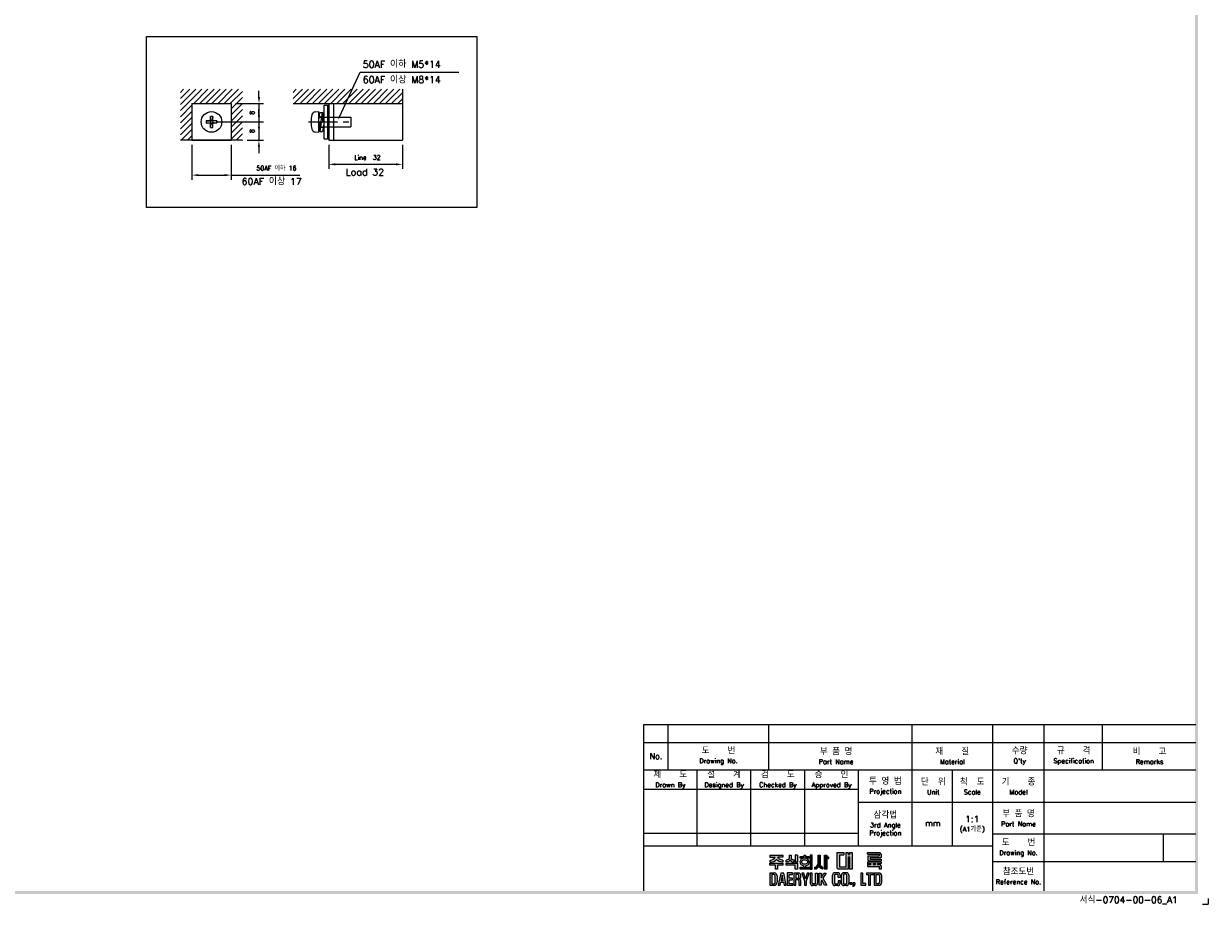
# Model space of a CAD drawing. Extents: x -26 to 1050, y -162 to 594.
# Tile 19 of 22: x 534 to 1050, y -162 to 222. Entities that reach past the tile are written whole.
import ezdxf
from ezdxf import colors
from ezdxf.entities.mleader import LeaderData, LeaderLine
from ezdxf.math import Vec2, Vec3

# ---------------------------------------------------------------- set-up
doc = ezdxf.new("R2010")
doc.units = 0
doc.header["$MEASUREMENT"] = 0
doc.linetypes.add('CENTER', pattern=[2, 1.25, -0.25, 0.25, -0.25])
doc.linetypes.add('HIDDEN', pattern=[0.375, 0.25, -0.125])
doc.layers.get('0').update_dxf_attribs({"linetype": 'CONTINUOUS'})
for name, color, linetype in [('bo', 7, 'CONTINUOUS'), ('cen', 1, 'CENTER'), ('di', 3, 'CONTINUOUS'), ('dimtaxt', 3, 'CONTINUOUS'), ('dwg', 7, 'CONTINUOUS'), ('HIDE', 2, 'HIDDEN')]:
    doc.layers.add(name, color=color, linetype=linetype)
doc.styles.add('KIM', font='ROMANS.shx', dxfattribs={"height": 5, "bigfont": 'GSG1.shx'})
doc.styles.get("Standard").update_dxf_attribs({"font": 'romans.shx', "height": 2, "bigfont": 'hgs.shx'})
doc.dimstyles.new('STANDARD$0', dxfattribs={"dimtxt": 5, "dimasz": 5, "dimexe": 1, "dimexo": 2, "dimgap": 2, "dimtad": 1, "dimdec": 4, "dimzin": 12, "dimdsep": 46, "dimtxsty": 'KIM', "dimcen": -1, "dimdle": 0.1, "dimadec": 0, "dimazin": 0, "dimtfac": 1, "dimtdec": 4, "dimtmove": 0, "dimatfit": 3, "dimfxl": 0, "dimtolj": 1, "dimtzin": 0, "dimarcsym": 0})

# ---------------------------------------------------------------- blocks, each defined once
blk = doc.blocks.new('도면서식 A1')
at = {"layer": 'di', "insert": (780.92, -2.61), "char_height": 2.2, "width": 38.8706, "attachment_point": 4}
blk.add_mtext('서식-0704-00-06_A1', dxfattribs=at)
blk = doc.blocks.new('대륙')
at = {"layer": 'dimtaxt'}
h = blk.add_hatch(color=256, dxfattribs=at)
edge = h.paths.add_edge_path()
edge.add_line((51.99, 12.18), (47.65, 12.18))
edge.add_line((47.65, 12.18), (47.65, 11.59))
edge.add_line((47.65, 11.59), (49.36, 11.59))
edge.add_ellipse((47.48, 11.55), major_axis=(1.89, 0.39), ratio=0.576936, start_angle=268.0794, end_angle=342.4305, ccw=False)
edge.add_line((47.64, 10.44), (47.64, 9.87))
edge.add_ellipse((47.59, 11.36), major_axis=(2.46, 0), ratio=0.608939, start_angle=-88.7913, end_angle=-24.3158)
edge.add_ellipse((52.06, 11.36), major_axis=(-2.46, 0), ratio=0.608939, start_angle=384.3158, end_angle=448.3061)
edge.add_line((51.99, 9.87), (51.99, 10.51))
edge.add_ellipse((52.11, 11.62), major_axis=(-1.91, 0.31), ratio=0.577613, start_angle=17.5125, end_angle=91.8636, ccw=False)
edge.add_line((50.24, 11.59), (51.99, 11.59))
edge.add_line((51.99, 11.59), (51.99, 12.18))
h.paths.add_polyline_path([(52, 9.48), (47.64, 9.48), (47.64, 8.87), (49.46, 8.87), (49.46, 7.49), (50.19, 7.49), (50.19, 8.88), (52, 8.88)])
edge = h.paths.add_edge_path()
edge.add_arc((55.25, 11.18), 0.45, 180, 220.7047, ccw=False)
edge.add_line((54.8, 11.18), (54.8, 12.18))
edge.add_line((54.8, 12.18), (54.06, 12.18))
edge.add_line((54.06, 12.18), (54.06, 11.18))
edge.add_arc((53.61, 11.18), 0.45, 319.2953, 360, ccw=False)
edge.add_spline(control_points=[(53.95, 10.89), (53.94, 10.88), (53.93, 10.87), (53.83, 10.76), (53.7, 10.68), (53.03, 10.51)], knot_values=[3.761053, 3.761053, 3.761053, 3.761053, 3.807132, 3.807132, 4.298097, 4.298097, 4.298097, 4.298097], degree=3, periodic=0)
edge.add_line((53.03, 10.51), (53.03, 9.85))
edge.add_spline(control_points=[(53.03, 9.85), (53.05, 9.85), (53.06, 9.85), (53.74, 9.96), (53.94, 10.08), (54.15, 10.22), (54.2, 10.3), (54.43, 10.6)], knot_values=[3.495949, 3.495949, 3.495949, 3.495949, 3.524444, 3.524444, 4.06832, 4.06832, 4.379503, 4.379503, 4.379503, 4.379503], degree=3, periodic=0)
edge.add_spline(control_points=[(54.43, 10.6), (54.65, 10.3), (54.71, 10.22), (54.92, 10.08), (55.12, 9.96), (55.75, 9.88), (55.78, 9.87), (55.8, 9.86)], knot_values=[3.495949, 3.495949, 3.495949, 3.495949, 3.807132, 3.807132, 4.351008, 4.351008, 4.402945, 4.402945, 4.402945, 4.402945], degree=3, periodic=0)
edge.add_line((55.8, 9.86), (55.8, 10.59))
edge.add_spline(control_points=[(55.8, 10.59), (55.78, 10.59), (55.76, 10.6), (55.19, 10.66), (55.03, 10.75), (54.92, 10.87), (54.91, 10.88), (54.91, 10.89)], knot_values=[3.761053, 3.761053, 3.761053, 3.761053, 3.81299, 3.81299, 4.356866, 4.356866, 4.402945, 4.402945, 4.402945, 4.402945], degree=3, periodic=0)
h.paths.add_polyline_path([(56.82, 9.48), (53.03, 9.48), (53.03, 8.87), (56.1, 8.87), (56.1, 7.49), (56.82, 7.49)])
h.paths.add_polyline_path([(56.82, 12.19), (56.1, 12.19), (56.1, 9.87), (56.82, 9.87)])
h.paths.add_polyline_path([(60.76, 11.76), (59.58, 11.76), (59.58, 12.19), (59.05, 12.19), (59.05, 11.76), (57.74, 11.76), (57.74, 11.21), (60.76, 11.21)])
edge = h.paths.add_edge_path()
edge.add_ellipse((59.26, 9.92), major_axis=(-1.56, 0), ratio=0.830145, start_angle=101.7462, end_angle=265.4383)
edge.add_line((59.38, 11.21), (59.13, 11.21))
edge.add_ellipse((59.26, 9.92), major_axis=(1.56, 0), ratio=0.830145, start_angle=94.5617, end_angle=259.6787)
edge.add_line((58.98, 8.65), (58.98, 8.2))
edge.add_line((58.98, 8.2), (59.58, 8.2))
edge.add_line((59.58, 8.2), (59.58, 8.65))
edge = h.paths.add_edge_path(flags=16)
edge.add_spline(control_points=[(60.26, 9.92), (60.26, 10.03), (60.22, 10.15), (60.06, 10.37), (59.93, 10.48), (59.59, 10.63), (59.39, 10.66), (58.99, 10.64), (58.8, 10.59), (58.5, 10.41), (58.39, 10.3), (58.27, 10.07), (58.25, 9.96), (58.28, 9.73), (58.34, 9.62), (58.54, 9.4), (58.69, 9.3), (59.06, 9.19), (59.26, 9.17), (59.65, 9.23), (59.83, 9.31), (60.09, 9.5), (60.18, 9.62), (60.25, 9.8), (60.26, 9.86), (60.26, 9.92)], knot_values=[0, 0, 0, 0, 0.543876, 0.543876, 1.087752, 1.087752, 1.631628, 1.631628, 2.175504, 2.175504, 2.71938, 2.71938, 3.263256, 3.263256, 3.807132, 3.807132, 4.351008, 4.351008, 4.894884, 4.894884, 5.43876, 5.43876, 5.982636, 5.982636, 6.283185, 6.283185, 6.283185, 6.283185], degree=3, periodic=0)
for points in [[(61.83, 12.19), (61.11, 12.19), (61.11, 8.2), (57.74, 8.2), (57.74, 7.47), (61.11, 7.47), (61.83, 7.47)], [(70.89, 12.38), (72.38, 12.38), (72.38, 13.12), (70.01, 13.12), (70.01, 8), (70.53, 7.49), (73.84, 7.49), (73.84, 11.66), (74.29, 11.66), (74.29, 7.49), (75.14, 7.49), (75.14, 13.12), (74.29, 13.12), (74.29, 12.42), (73.84, 12.42), (73.84, 13.12), (73.01, 13.12), (73.01, 8.23), (70.89, 8.23)]]:
    blk.add_hatch(color=256, dxfattribs=at).paths.add_polyline_path(points)
h = blk.add_hatch(color=256, dxfattribs=at)
edge = h.paths.add_edge_path()
edge.add_line((64.41, 12.18), (63.7, 12.18))
edge.add_line((63.7, 12.18), (63.7, 9.23))
edge.add_ellipse((62.86, 9.12), major_axis=(0.66, 0.841), ratio=0.672815, start_angle=218.7862, end_angle=304.0863, ccw=False)
edge.add_line((62.7, 8.19), (62.7, 7.51))
edge.add_ellipse((63.11, 8.54), major_axis=(0.964, 0.919), ratio=0.540942, start_angle=220.7961, end_angle=301.7505)
edge.add_ellipse((64.93, 8.53), major_axis=(-0.866, 0.919), ratio=0.569913, start_angle=58.7442, end_angle=145.288)
edge.add_line((65.35, 7.49), (65.35, 8.17))
edge.add_ellipse((65.18, 9.26), major_axis=(-0.67, 1.07), ratio=0.576723, start_angle=74.3826, end_angle=142.9847, ccw=False)
edge.add_line((64.41, 9.18), (64.41, 12.18))
h.paths.add_polyline_path([(66.65, 10.99), (67.26, 10.99), (67.26, 11.63), (66.64, 11.63), (66.64, 12.18), (65.92, 12.18), (65.92, 7.49), (66.65, 7.49)])
h = blk.add_hatch(color=256, dxfattribs=at)
h.paths.add_polyline_path([(84.17, 12.56), (84.17, 11.99), (80.38, 11.99), (80.38, 10.74), (80.81, 10.32), (84.92, 10.32), (84.92, 10.92), (81.19, 10.92), (81.19, 11.44), (84.92, 11.44), (84.92, 12.6), (84.39, 13.12), (80.36, 13.12), (80.36, 12.56)])
h.paths.add_polyline_path([(83.7, 9.41), (84.92, 9.41), (84.92, 9.97), (80.36, 9.97), (80.36, 9.41), (81.48, 9.41), (81.48, 9.04), (80.35, 9.04), (80.35, 8.42), (84.18, 8.42), (84.18, 7.49), (84.92, 7.49), (84.92, 8.64), (84.52, 9.04), (83.7, 9.04)])
h.paths.add_polyline_path([(83, 9.41), (82.23, 9.41), (82.23, 9.04), (83, 9.04)], flags=17)
h = blk.add_hatch(color=256, dxfattribs=at)
h.paths.add_polyline_path([(47.58, 6.25), (47.58, 2.12), (49.06, 2.12, 0.414214), (50.06, 3.12), (50.06, 5.25, 0.414214), (49.06, 6.25)])
h.paths.add_polyline_path([(48.9, 5.73, -0.414214), (49.4, 5.23), (49.4, 3.16, -0.414214), (48.9, 2.66), (48.23, 2.66), (48.23, 5.73)], flags=16)
h.paths.add_polyline_path([(50.42, 2.11), (51.1, 2.11), (51.31, 3.17), (52.21, 3.17), (52.42, 2.11), (53.1, 2.11), (52.25, 6.23), (51.27, 6.23)])
h.paths.add_polyline_path([(51.77, 5.49), (52.09, 3.74), (51.43, 3.74)], flags=16)
h.paths.add_polyline_path([(53.4, 2.11), (55.25, 2.11), (55.25, 2.66), (54.07, 2.66), (54.07, 3.99), (55.15, 3.99), (55.15, 4.52), (54.06, 4.52), (54.06, 5.7), (55.21, 5.7), (55.21, 6.25), (53.4, 6.25)])
h.paths.add_polyline_path([(55.67, 2.12), (56.33, 2.12), (56.33, 4.05), (56.93, 4.05, -0.414214), (57.33, 3.65), (57.33, 2.12), (58.02, 2.12), (58.02, 3.65, 0.276846), (57.45, 4.24, 0.25864), (58.02, 4.77), (58.02, 5.43, 0.414214), (57.22, 6.23), (55.67, 6.23)])
h.paths.add_polyline_path([(56.33, 5.71), (57.04, 5.71, -0.414214), (57.34, 5.41), (57.34, 4.86, -0.414214), (57.04, 4.56), (56.33, 4.56)], flags=16)
h.paths.add_polyline_path([(59.2, 3.57), (59.2, 2.11), (59.85, 2.11), (59.85, 3.58), (60.8, 6.24), (60.13, 6.24), (59.53, 4.27), (58.97, 6.24), (58.28, 6.24)])
h.paths.add_polyline_path([(61.13, 2.78, 0.414214), (61.88, 2.03), (62.85, 2.03, 0.414214), (63.6, 2.78), (63.6, 6.24), (62.93, 6.24), (62.93, 2.84, -0.414214), (62.68, 2.59), (62.07, 2.59, -0.414214), (61.82, 2.84), (61.82, 6.24), (61.13, 6.24)])
h.paths.add_polyline_path([(64.11, 2.12), (64.77, 2.12), (64.77, 3.42), (64.98, 3.87), (65.9, 2.12), (66.68, 2.12), (65.38, 4.46), (66.48, 6.23), (65.69, 6.23), (64.76, 4.66), (64.76, 6.23), (64.11, 6.23)])
h.paths.add_polyline_path([(68.62, 2.84, 0.414214), (69.42, 2.04), (70.32, 2.04, 0.414214), (71.12, 2.84), (71.12, 3.62), (70.47, 3.62), (70.47, 2.85, -0.414214), (70.17, 2.55), (69.58, 2.55, -0.414214), (69.28, 2.85), (69.28, 5.49, -0.414214), (69.58, 5.79), (70.16, 5.79, -0.414214), (70.46, 5.49), (70.46, 4.76), (71.12, 4.76), (71.12, 5.52, 0.414214), (70.32, 6.32), (69.42, 6.32, 0.414214), (68.62, 5.52)])
h.paths.add_polyline_path([(71.57, 2.84, 0.414214), (72.37, 2.04), (73.25, 2.04, 0.414214), (74.05, 2.84), (74.05, 5.52, 0.414214), (73.25, 6.32), (72.37, 6.32, 0.414214), (71.57, 5.52)])
h.paths.add_polyline_path([(72.23, 5.5, -0.414214), (72.53, 5.8), (73.09, 5.8, -0.414214), (73.39, 5.5), (73.39, 2.85, -0.414214), (73.09, 2.55), (72.53, 2.55, -0.414214), (72.23, 2.85)], flags=16)
h.paths.add_polyline_path([(74.42, 2.34), (75.05, 2.34), (75.05, 2.98), (74.42, 2.98)])
h.paths.add_polyline_path([(75.76, 2.34, -0.316213), (75.39, 2.07), (75.39, 1.77, 0.409412), (76.08, 2.47), (76.08, 2.98), (75.39, 2.98), (75.39, 2.34)])
h.paths.add_polyline_path([(78.08, 2.12), (79.79, 2.12), (79.79, 2.67), (78.75, 2.67), (78.75, 6.24), (78.08, 6.24)])
h.paths.add_polyline_path([(80.68, 2.12), (81.35, 2.12), (81.35, 5.7), (82.27, 5.7), (82.27, 6.24), (79.92, 6.24), (79.92, 5.7), (80.68, 5.7)])
h.paths.add_polyline_path([(82.59, 2.13), (84.07, 2.13, 0.414214), (85.07, 3.13), (85.07, 5.24, 0.414214), (84.07, 6.24), (82.59, 6.24)])
h.paths.add_polyline_path([(83.24, 5.73), (83.9, 5.73, -0.414214), (84.4, 5.23), (84.4, 3.15, -0.414214), (83.9, 2.65), (83.24, 2.65)], flags=16)
for p, q in [((47.65, 12.18), (51.99, 12.18)), ((47.65, 12.18), (47.65, 11.59)), ((51.99, 12.18), (51.99, 11.59)), ((54.06, 12.18), (54.8, 12.18)), ((54.06, 12.18), (54.06, 11.18)), ((54.8, 12.18), (54.8, 11.18)), ((56.82, 12.19), (56.1, 12.19)), ((56.1, 12.19), (56.1, 9.87)), ((56.82, 12.19), (56.82, 9.87)), ((59.05, 11.76), (59.05, 12.19)), ((59.05, 12.19), (59.58, 12.19)), ((59.58, 12.19), (59.58, 11.76)), ((61.11, 12.19), (61.11, 8.2)), ((61.83, 12.19), (61.11, 12.19)), ((61.83, 7.47), (61.83, 12.19)), ((63.7, 12.18), (64.41, 12.18)), ((63.7, 12.18), (63.7, 9.23)), ((64.41, 12.18), (64.41, 9.18)), ((65.92, 7.49), (65.92, 12.18)), ((65.92, 12.18), (66.64, 12.18)), ((66.64, 12.18), (66.64, 11.63)), ((70.01, 13.12), (70.01, 8)), ((70.01, 13.12), (72.38, 13.12)), ((70.89, 12.38), (70.89, 8.23)), ((70.89, 12.38), (72.38, 12.38)), ((72.38, 13.12), (72.38, 12.38)), ((73.01, 13.12), (73.01, 8.23)), ((73.01, 13.12), (73.84, 13.12)), ((73.84, 13.12), (73.84, 12.42)), ((73.84, 12.42), (74.29, 12.42)), ((74.29, 13.12), (75.14, 13.12)), ((74.29, 13.12), (74.29, 12.42)), ((75.14, 13.12), (75.14, 7.49)), ((80.36, 13.12), (84.39, 13.12)), ((80.36, 12.56), (80.36, 13.12)), ((80.36, 12.56), (84.17, 12.56)), ((80.38, 11.99), (84.17, 11.99)), ((80.38, 11.99), (80.38, 10.74)), ((84.17, 12.56), (84.17, 11.99)), ((84.92, 12.6), (84.39, 13.12)), ((84.92, 12.6), (84.92, 11.44)), ((47.64, 10.44), (47.64, 9.87)), ((47.64, 9.48), (52, 9.48)), ((47.64, 8.87), (47.64, 9.48)), ((49.46, 8.87), (47.64, 8.87)), ((47.65, 11.59), (49.36, 11.59)), ((49.46, 7.49), (49.46, 8.87)), ((50.19, 8.88), (50.19, 7.49)), ((52, 8.88), (50.19, 8.88)), ((51.99, 11.59), (50.24, 11.59)), ((51.99, 10.51), (51.99, 9.87)), ((52, 9.48), (52, 8.88)), ((53.03, 9.85), (53.03, 10.51)), ((53.03, 9.48), (56.82, 9.48)), ((53.03, 8.87), (53.03, 9.48)), ((56.1, 8.87), (53.03, 8.87)), ((55.8, 9.86), (55.8, 10.59)), ((56.82, 9.87), (56.1, 9.87)), ((56.1, 7.49), (56.1, 8.87)), ((56.82, 9.48), (56.82, 7.49)), ((57.74, 11.76), (59.05, 11.76)), ((57.74, 11.21), (57.74, 11.76)), ((60.76, 11.21), (57.74, 11.21)), ((57.74, 8.2), (61.11, 8.2)), ((57.74, 7.47), (57.74, 8.2)), ((58.98, 8.2), (58.98, 8.65)), ((59.58, 11.76), (60.76, 11.76)), ((59.58, 8.65), (59.58, 8.2)), ((60.76, 11.76), (60.76, 11.21)), ((62.7, 7.51), (62.7, 8.19)), ((65.35, 7.49), (65.35, 8.17)), ((66.64, 11.63), (67.26, 11.63)), ((66.65, 10.99), (66.65, 7.49)), ((67.26, 10.99), (66.65, 10.99)), ((67.26, 11.63), (67.26, 10.99)), ((70.53, 7.49), (70.01, 8)), ((73.01, 8.23), (70.89, 8.23)), ((73.84, 11.66), (73.84, 7.49)), ((73.84, 11.66), (74.29, 11.66)), ((74.29, 11.66), (74.29, 7.49)), ((80.35, 9.04), (81.48, 9.04)), ((80.35, 9.04), (80.35, 8.42)), ((80.35, 8.42), (84.18, 8.42)), ((80.36, 9.97), (84.92, 9.97)), ((80.36, 9.97), (80.36, 9.41)), ((80.36, 9.41), (81.48, 9.41)), ((80.81, 10.32), (80.38, 10.74)), ((80.81, 10.32), (84.92, 10.32)), ((81.19, 11.44), (84.92, 11.44)), ((81.19, 11.44), (81.19, 10.92)), ((81.19, 10.92), (84.92, 10.92)), ((81.48, 9.41), (81.48, 9.04)), ((82.23, 9.41), (83, 9.41)), ((82.23, 9.41), (82.23, 9.04)), ((82.23, 9.04), (83, 9.04)), ((83, 9.41), (83, 9.04)), ((83.7, 9.41), (84.92, 9.41)), ((83.7, 9.41), (83.7, 9.04)), ((83.7, 9.04), (84.52, 9.04)), ((84.18, 8.42), (84.18, 7.49)), ((84.92, 8.64), (84.52, 9.04)), ((84.92, 10.92), (84.92, 10.32)), ((84.92, 9.97), (84.92, 9.41)), ((84.92, 8.64), (84.92, 7.49)), ((47.58, 6.25), (47.58, 2.12)), ((47.58, 6.25), (49.06, 6.25)), ((48.23, 5.73), (48.23, 2.66)), ((48.9, 5.73), (48.23, 5.73)), ((49.4, 3.16), (49.4, 5.23)), ((50.19, 7.49), (49.46, 7.49)), ((50.06, 5.25), (50.06, 3.12)), ((51.27, 6.23), (50.42, 2.11)), ((52.25, 6.23), (51.27, 6.23)), ((51.77, 5.49), (51.43, 3.74)), ((52.09, 3.74), (51.77, 5.49)), ((53.1, 2.11), (52.25, 6.23)), ((55.21, 6.25), (53.4, 6.25)), ((53.4, 6.25), (53.4, 2.11)), ((54.06, 5.7), (55.21, 5.7)), ((54.06, 4.52), (54.06, 5.7)), ((55.15, 4.52), (54.06, 4.52)), ((54.07, 3.99), (55.15, 3.99)), ((54.07, 2.66), (54.07, 3.99)), ((55.15, 3.99), (55.15, 4.52)), ((55.21, 5.7), (55.21, 6.25)), ((55.67, 6.23), (55.67, 2.12)), ((57.22, 6.23), (55.67, 6.23)), ((56.82, 7.49), (56.1, 7.49)), ((56.33, 5.71), (56.33, 4.56)), ((57.04, 5.71), (56.33, 5.71)), ((56.33, 4.56), (57.04, 4.56)), ((56.33, 2.12), (56.33, 4.05)), ((56.33, 4.05), (56.93, 4.05)), ((57.34, 4.86), (57.34, 5.41)), ((61.11, 7.47), (57.74, 7.47)), ((58.02, 4.77), (58.02, 5.43)), ((58.97, 6.24), (58.28, 6.24)), ((58.28, 6.24), (59.2, 3.57)), ((59.53, 4.27), (58.97, 6.24)), ((60.13, 6.24), (59.53, 4.27)), ((59.85, 3.58), (60.8, 6.24)), ((60.8, 6.24), (60.13, 6.24)), ((61.11, 7.47), (61.83, 7.47)), ((61.13, 6.24), (61.13, 2.78)), ((61.82, 6.24), (61.13, 6.24)), ((61.82, 2.84), (61.82, 6.24)), ((62.93, 2.84), (62.93, 6.24)), ((62.93, 6.24), (63.6, 6.24)), ((63.6, 6.24), (63.6, 2.78)), ((64.11, 2.12), (64.11, 6.23)), ((64.11, 6.23), (64.76, 6.23)), ((64.76, 4.66), (65.69, 6.23)), ((64.76, 6.23), (64.76, 4.66)), ((66.48, 6.23), (65.38, 4.46)), ((65.38, 4.46), (66.68, 2.12)), ((65.69, 6.23), (66.48, 6.23)), ((66.65, 7.49), (65.92, 7.49)), ((68.62, 2.84), (68.62, 5.52)), ((69.28, 5.49), (69.28, 2.85)), ((70.32, 6.32), (69.42, 6.32)), ((70.16, 5.79), (69.58, 5.79)), ((70.46, 4.76), (70.46, 5.49)), ((71.12, 4.76), (70.46, 4.76)), ((73.84, 7.49), (70.53, 7.49)), ((71.12, 5.52), (71.12, 4.76)), ((71.57, 2.84), (71.57, 5.52)), ((72.23, 5.5), (72.23, 2.85)), ((73.25, 6.32), (72.37, 6.32)), ((73.09, 5.8), (72.53, 5.8)), ((73.39, 2.85), (73.39, 5.5)), ((74.05, 5.52), (74.05, 2.84)), ((75.14, 7.49), (74.29, 7.49)), ((78.08, 6.24), (78.08, 2.12)), ((78.75, 6.24), (78.08, 6.24)), ((78.75, 2.67), (78.75, 6.24)), ((82.27, 6.24), (79.92, 6.24)), ((79.92, 6.24), (79.92, 5.7)), ((79.92, 5.7), (80.68, 5.7)), ((80.68, 5.7), (80.68, 2.12)), ((81.35, 2.12), (81.35, 5.7)), ((81.35, 5.7), (82.27, 5.7)), ((82.27, 5.7), (82.27, 6.24)), ((82.59, 6.24), (82.59, 2.13)), ((84.07, 6.24), (82.59, 6.24)), ((83.24, 2.65), (83.24, 5.73)), ((83.24, 5.73), (83.9, 5.73)), ((84.92, 7.49), (84.18, 7.49)), ((84.4, 3.15), (84.4, 5.23)), ((85.07, 3.13), (85.07, 5.24)), ((47.58, 2.12), (49.06, 2.12)), ((48.23, 2.66), (48.9, 2.66)), ((50.42, 2.11), (51.1, 2.11)), ((51.1, 2.11), (51.31, 3.17)), ((51.31, 3.17), (52.21, 3.17)), ((51.43, 3.74), (52.09, 3.74)), ((52.21, 3.17), (52.42, 2.11)), ((52.42, 2.11), (53.1, 2.11)), ((53.4, 2.11), (55.25, 2.11)), ((55.25, 2.66), (54.07, 2.66)), ((55.25, 2.11), (55.25, 2.66)), ((55.67, 2.12), (56.33, 2.12)), ((57.33, 3.65), (57.33, 2.12)), ((57.33, 2.12), (58.02, 2.12)), ((58.02, 2.12), (58.02, 3.65)), ((59.2, 3.57), (59.2, 2.11)), ((59.2, 2.11), (59.85, 2.11)), ((59.85, 2.11), (59.85, 3.58)), ((62.85, 2.03), (61.88, 2.03)), ((62.68, 2.59), (62.07, 2.59)), ((64.77, 2.12), (64.11, 2.12)), ((64.98, 3.87), (64.77, 3.42)), ((64.77, 3.42), (64.77, 2.12)), ((65.9, 2.12), (64.98, 3.87)), ((66.68, 2.12), (65.9, 2.12)), ((70.32, 2.04), (69.42, 2.04)), ((70.17, 2.55), (69.58, 2.55)), ((70.47, 3.62), (70.47, 2.85)), ((71.12, 3.62), (70.47, 3.62)), ((71.12, 2.84), (71.12, 3.62)), ((73.25, 2.04), (72.37, 2.04)), ((73.09, 2.55), (72.53, 2.55)), ((74.42, 2.98), (74.42, 2.34)), ((75.05, 2.98), (74.42, 2.98)), ((75.05, 2.34), (74.42, 2.34)), ((75.05, 2.98), (75.05, 2.34)), ((75.39, 2.98), (75.39, 2.34)), ((76.08, 2.98), (75.39, 2.98)), ((75.76, 2.34), (75.39, 2.34)), ((75.39, 2.07), (75.39, 1.77)), ((76.08, 2.98), (76.08, 2.47)), ((78.08, 2.12), (79.79, 2.12)), ((79.79, 2.67), (78.75, 2.67)), ((79.79, 2.12), (79.79, 2.67)), ((80.68, 2.12), (81.35, 2.12)), ((82.59, 2.13), (84.07, 2.13)), ((83.9, 2.65), (83.24, 2.65))]:
    blk.add_line(p, q, dxfattribs=at)
for centre, radius, start, end in [((53.61, 11.18), 0.45, 319.2953, 360), ((55.25, 11.18), 0.45, 180, 220.7047), ((48.9, 5.23), 0.5, 0, 90), ((49.06, 5.25), 1, 0, 90), ((57.22, 4.85), 0.8, 270, 270), ((56.93, 3.65), 0.4, 0, 90), ((57.04, 5.41), 0.3, 0, 90), ((57.04, 4.86), 0.3, 270, 0), ((57.22, 5.43), 0.8, 0, 90), ((57.26, 5.02), 0.8, 283.6828, 341.6876), ((57.24, 3.47), 0.8, 12.921, 74.819), ((69.42, 5.52), 0.8, 90, 180), ((69.58, 5.49), 0.3, 90, 180), ((70.16, 5.49), 0.3, 0, 90), ((70.32, 5.52), 0.8, 0, 90), ((72.37, 5.52), 0.8, 90, 180), ((72.53, 5.5), 0.3, 90, 180), ((73.09, 5.5), 0.3, 0, 90), ((73.25, 5.52), 0.8, 0, 90), ((83.9, 5.23), 0.5, 0, 90), ((84.07, 5.24), 1, 0, 90), ((48.9, 3.16), 0.5, 270, 0), ((49.06, 3.12), 1, 270, 0), ((61.88, 2.78), 0.75, 180, 270), ((62.07, 2.84), 0.25, 180, 270), ((62.68, 2.84), 0.25, 270, 0), ((62.85, 2.78), 0.75, 270, 0), ((69.42, 2.84), 0.8, 180, 270), ((69.58, 2.85), 0.3, 180, 270), ((70.17, 2.85), 0.3, 270, 0), ((70.32, 2.84), 0.8, 270, 0), ((72.37, 2.84), 0.8, 180, 270), ((72.53, 2.85), 0.3, 180, 270), ((73.09, 2.85), 0.3, 270, 0), ((73.25, 2.84), 0.8, 270, 0), ((75.38, 2.47), 0.7, 270.9408, 0), ((75.38, 2.47), 0.4, 271.6466, 341.8371), ((83.9, 3.15), 0.5, 270, 0), ((84.07, 3.13), 1, 270, 0)]:
    blk.add_arc(centre, radius, start, end, dxfattribs=at)
for centre, major_axis, ratio, start_param, end_param in [((47.48, 11.55), (1.89, 0.39), 0.576936, 4.678869, 5.97654), ((47.59, 11.36), (-2.46, 0), 0.608939, 1.591893, 2.717202), ((59.26, 9.92), (1.56, 0), 0.830145, 1.650413, 4.532248), ((59.26, 9.92), (-1.56, 0), 0.830145, 1.775806, 4.632772), ((62.86, 9.12), (0.66, 0.841), 0.672815, 3.81854, 5.307307), ((63.11, 8.54), (0.964, 0.919), 0.540942, 3.853619, 5.26654)]:
    blk.add_ellipse(centre, major_axis=major_axis, ratio=ratio, start_param=start_param, end_param=end_param, dxfattribs=at)
at = {"layer": 'dimtaxt', "extrusion": (0, 0, -1)}
for centre, major_axis, ratio, start_param, end_param in [((52.06, 11.36), (-2.46, 0), 0.608939, -1.541231, -0.42439), ((52.11, 11.62), (-1.91, 0.31), 0.577613, 4.679864, 5.977535), ((64.93, 8.53), (-0.866, 0.919), 0.569913, 3.747431, 5.257905), ((65.18, 9.26), (-0.67, 1.07), 0.576723, 3.787632, 4.984965)]:
    blk.add_ellipse(centre, major_axis=major_axis, ratio=ratio, start_param=start_param, end_param=end_param, dxfattribs=at)
at = {"layer": 'dimtaxt'}
for points, knots in [([(53.95, 10.89), (53.94, 10.88), (53.93, 10.87), (53.83, 10.76), (53.7, 10.68), (53.03, 10.51)], [3.7610527, 3.7610527, 3.7610527, 3.7610527, 3.8071317, 3.8071317, 4.2980967, 4.2980967, 4.2980967, 4.2980967]), ([(54.43, 10.6), (54.2, 10.3), (54.15, 10.22), (53.94, 10.08), (53.74, 9.96), (53.06, 9.85), (53.05, 9.85), (53.03, 9.85)], [3.4959493, 3.4959493, 3.4959493, 3.4959493, 3.8071317, 3.8071317, 4.3510077, 4.3510077, 4.3795026, 4.3795026, 4.3795026, 4.3795026]), ([(54.43, 10.6), (54.65, 10.3), (54.71, 10.22), (54.92, 10.08), (55.12, 9.96), (55.75, 9.88), (55.78, 9.87), (55.8, 9.86)], [3.4959493, 3.4959493, 3.4959493, 3.4959493, 3.8071317, 3.8071317, 4.3510077, 4.3510077, 4.4029453, 4.4029453, 4.4029453, 4.4029453]), ([(54.91, 10.89), (54.91, 10.88), (54.92, 10.87), (55.03, 10.75), (55.19, 10.66), (55.76, 10.6), (55.78, 10.59), (55.8, 10.59)], [3.7610527, 3.7610527, 3.7610527, 3.7610527, 3.8071317, 3.8071317, 4.3510077, 4.3510077, 4.4029453, 4.4029453, 4.4029453, 4.4029453]), ([(60.26, 9.92), (60.26, 10.03), (60.22, 10.15), (60.06, 10.37), (59.93, 10.48), (59.59, 10.63), (59.39, 10.66), (58.99, 10.64), (58.8, 10.59), (58.5, 10.41), (58.39, 10.3), (58.27, 10.07), (58.25, 9.96), (58.28, 9.73), (58.34, 9.62), (58.54, 9.4), (58.69, 9.3), (59.06, 9.19), (59.26, 9.17), (59.65, 9.23), (59.83, 9.31), (60.09, 9.5), (60.18, 9.62), (60.25, 9.8), (60.26, 9.86), (60.26, 9.92)], [0, 0, 0, 0, 0.543876, 0.543876, 1.087752, 1.087752, 1.631628, 1.631628, 2.175504, 2.175504, 2.71938, 2.71938, 3.263256, 3.263256, 3.807132, 3.807132, 4.351008, 4.351008, 4.894884, 4.894884, 5.43876, 5.43876, 5.982636, 5.982636, 6.283185, 6.283185, 6.283185, 6.283185])]:
    blk.add_open_spline(points, degree=3, knots=knots, dxfattribs=at)
blk = doc.blocks.new('*D64')
at = {"layer": 'di'}
for p, q in [((607.45, 169.01), (607.45, 153.85)), ((624.45, 169.01), (624.45, 153.85)), ((610.25, 155.85), (621.65, 155.85)), ((624.45, 155.85), (654.45, 155.85))]:
    blk.add_line(p, q, dxfattribs=at)
for points in [[(610.25, 156.32), (610.25, 155.38), (607.45, 155.85)], [(621.65, 156.32), (621.65, 155.38), (624.45, 155.85)]]:
    blk.add_solid(points, dxfattribs=at)
at = {"layer": 'di', "insert": (644.21, 158.85), "char_height": 2, "attachment_point": 5}
blk.add_mtext('\\A1;50AF 이하 16', dxfattribs=at)
blk = doc.blocks.new('*D65')
at = {"layer": 'di'}
for p, q in [((636.61, 181.81), (636.61, 184.61)), ((617.95, 179.01), (638.61, 179.01)), ((636.61, 179.01), (636.61, 171.01)), ((631.43, 171.01), (638.61, 171.01)), ((636.61, 168.21), (636.61, 165.41))]:
    blk.add_line(p, q, dxfattribs=at)
for points in [[(636.14, 181.81), (637.07, 181.81), (636.61, 179.01)], [(636.14, 168.21), (637.07, 168.21), (636.61, 171.01)]]:
    blk.add_solid(points, dxfattribs=at)
at = {"layer": 'di', "insert": (633.61, 175.01), "char_height": 2, "attachment_point": 5, "rotation": 90}
blk.add_mtext('\\A1;8', dxfattribs=at)
blk = doc.blocks.new('*D66')
at = {"layer": 'di'}
for p, q in [((636.61, 189.81), (636.61, 192.61)), ((626.45, 187.01), (638.61, 187.01)), ((636.61, 187.01), (636.61, 179.01)), ((626.45, 179.01), (638.61, 179.01)), ((636.61, 176.21), (636.61, 173.41))]:
    blk.add_line(p, q, dxfattribs=at)
for points in [[(636.14, 189.81), (637.07, 189.81), (636.61, 187.01)], [(636.14, 176.21), (637.07, 176.21), (636.61, 179.01)]]:
    blk.add_solid(points, dxfattribs=at)
at = {"layer": 'di', "insert": (633.61, 183.01), "char_height": 2, "attachment_point": 5, "rotation": 90}
blk.add_mtext('\\A1;8', dxfattribs=at)
blk = doc.blocks.new('bxx')
at = {"layer": 'bo', "linetype": 'Continuous'}
for p, q in [((681.6, -342.4), (682.8, -333.7)), ((682.8, -333.7), (685.2, -333.7)), ((684, -341.5), (685.2, -333.7)), ((684.7, -337.3), (685.2, -337.3)), ((685.2, -333.7), (685.2, -342.1)), ((681.6, -342.4), (684, -341.5)), ((682.8, -341.9), (682.8, -350.3)), ((684, -342.6), (682.8, -350.3)), ((682.8, -346.7), (683.4, -346.7)), ((682.8, -350.3), (685.2, -350.3)), ((684, -342.6), (686.4, -341.7)), ((686.4, -341.7), (685.2, -350.3))]:
    blk.add_line(p, q, dxfattribs=at)
at = {"layer": 'HIDE'}
for p, q in [((682.3, -337.3), (684.7, -337.3)), ((683.4, -346.7), (685.7, -346.7))]:
    blk.add_line(p, q, dxfattribs=at)
blk = doc.blocks.new('*D67')
at = {"layer": 'di'}
for p, q in [((667.04, 169.01), (667.04, 158.54)), ((699.04, 169.01), (699.04, 158.54)), ((696.24, 160.54), (669.84, 160.54))]:
    blk.add_line(p, q, dxfattribs=at)
for points in [[(669.84, 161), (669.84, 160.07), (667.04, 160.54)], [(696.24, 161), (696.24, 160.07), (699.04, 160.54)]]:
    blk.add_solid(points, dxfattribs=at)
at = {"layer": 'di', "insert": (683.84, 163.54), "char_height": 2, "attachment_point": 5}
blk.add_mtext('\\A1;Line  32', dxfattribs=at)

msp = doc.modelspace()

# ---------------------------------------------------------------- hatches: boundary and pattern name
h = msp.add_hatch()
h.set_pattern_fill('ANSI31', color=256, scale=15, style=0)
h.set_pattern_definition([(45, (1295.7401, -721.7318), (-1.3258252, 1.3258252), [])])
h.paths.add_polyline_path([(629.43, 193.225), (602.471, 193.225), (602.471, 171.006), (607.451, 171.006), (607.451, 187.006), (624.451, 187.006), (624.451, 171.006), (629.43, 171.006)])
h = msp.add_hatch()
h.set_pattern_fill('ANSI31', color=256, scale=15, style=0)
h.set_pattern_definition([(45, (1299.7128, -721.7318), (-1.3258252, 1.3258252), [])])
h.paths.add_polyline_path([(651.495, 193.225), (651.495, 187.006), (699.037, 187.006), (699.037, 193.225)])

# ---------------------------------------------------------------- linework, layer by layer
for p, q in [((699.037, 193.225), (699.037, 171.006)), ((607.451, 187.006), (607.451, 171.006)), ((607.451, 187.006), (624.451, 187.006)), ((624.451, 187.006), (624.451, 171.006)), ((651.495, 187.006), (699.037, 187.006)), ((664.989, 171.656), (664.989, 186.356)), ((664.989, 186.356), (666.589, 186.356)), ((666.589, 171.656), (666.589, 186.356)), ((666.589, 186.356), (666.889, 186.356)), ((666.889, 186.356), (666.889, 182.656)), ((667.037, 187.006), (667.037, 171.006)), ((669.037, 187.006), (669.037, 171.006)), ((615.451, 181.353), (615.661, 179.488)), ((615.451, 179.839), (615.451, 181.353)), ((616.451, 181.353), (616.24, 179.488)), ((616.451, 179.839), (616.451, 181.353)), ((616.451, 179.839), (616.451, 180.683)), ((661.096, 183.378), (662.557, 183.506)), ((662.557, 183.506), (662.557, 174.506)), ((662.857, 181.106), (676.557, 181.106)), ((676.557, 181.106), (676.557, 176.906)), ((615.117, 179.506), (613.603, 179.506)), ((613.603, 178.506), (615.468, 178.717)), ((615.117, 178.506), (613.603, 178.506)), ((615.117, 178.506), (613.603, 178.506)), ((613.614, 179.506), (615.468, 179.295)), ((615.451, 176.659), (615.661, 178.524)), ((615.451, 176.659), (615.451, 178.173)), ((616.451, 176.659), (616.24, 178.524)), ((617.939, 179.506), (616.433, 179.295)), ((617.939, 178.506), (616.433, 178.717)), ((616.451, 176.659), (616.451, 178.173)), ((618.298, 179.506), (616.784, 179.506)), ((618.298, 179.506), (616.784, 179.506)), ((618.298, 178.506), (616.784, 178.506)), ((662.857, 176.906), (676.557, 176.906)), ((666.589, 175.656), (666.589, 175.656)), ((629.43, 171.006), (602.471, 171.006)), ((607.451, 171.006), (624.451, 171.006)), ((661.096, 174.634), (662.557, 174.506)), ((664.989, 171.656), (666.589, 171.656)), ((666.589, 171.656), (666.889, 171.656)), ((666.889, 171.656), (666.889, 175.356)), ((667.037, 171.006), (699.037, 171.006))]:
    msp.add_line(p, q)
msp.add_circle((615.951, 179.006), 4.5)
for centre, radius, start, end in [((615.951, 179.006), 2.4, 77.9753, 102.0247), ((671.257, 179.006), 12, 164.50603, 195.49397), ((661.235, 181.784), 1.6, 95, 164.50603), ((662.857, 181.406), 0.3, 180, 270), ((666.589, 182.656), 0.3, 270, 0), ((615.951, 179.006), 2.4, 167.9753, 192.0247), ((615.117, 179.839), 0.333, 270, 0), ((615.117, 178.173), 0.333, 0, 90), ((615.951, 179.006), 0.5, 143.94661, 216.05339), ((615.951, 179.006), 2.4, 257.9753, 282.0247), ((615.497, 179.459), 0.167, 260, 10), ((615.497, 178.553), 0.167, 350, 100), ((615.951, 179.006), 0.5, 53.94661, 126.05339), ((615.951, 179.006), 0.5, 233.94661, 306.05339), ((616.404, 179.459), 0.167, 170, 280), ((616.404, 178.553), 0.167, 80, 190), ((615.951, 179.006), 0.5, 323.94661, 36.05339), ((616.784, 179.839), 0.333, 180, 270), ((616.784, 178.173), 0.333, 90, 180), ((615.951, 179.006), 2.4, 347.9753, 12.0247), ((661.235, 176.228), 1.6, 195.49397, 265), ((662.857, 176.606), 0.3, 90, 180), ((666.589, 175.356), 0.3, 0, 90)]:
    msp.add_arc(centre, radius, start, end)
at = {"layer": 'cen', "ltscale": 10}
msp.add_line((658.244, 179.006), (677.754, 179.006), dxfattribs=at)
at = {"layer": 'di'}
for p in [(1049.933, -159.146), (1047.333, -161.746)]:
    msp.add_line(p, (1049.933, -161.746), dxfattribs=at)
msp.add_lwpolyline([(587.689, 216.176), (731.515, 216.176), (731.515, 141.783), (587.689, 141.783)], close=True, dxfattribs=at)
at = {"layer": 'dimtaxt'}
for p, q in [((1044.52, -83.611), (804.02, -83.611)), ((804.02, -83.611), (804.02, -155.896)), ((814.709, -103.137), (814.709, -83.637)), ((858.62, -103.111), (858.62, -83.611)), ((921.02, -103.111), (921.02, -83.611)), ((956.12, -103.111), (956.12, -83.611)), ((978.468, -103.111), (978.468, -83.611)), ((1003.871, -103.111), (1003.871, -83.611)), ((1044.52, -91.411), (804.02, -91.411)), ((827.42, -136.421), (827.42, -103.327)), ((850.82, -136.421), (850.82, -103.327)), ((874.22, -136.421), (874.22, -103.327)), ((897.62, -136.421), (897.62, -103.327)), ((921.02, -136.421), (921.02, -103.327)), ((938.57, -136.421), (938.57, -103.327)), ((956.12, -155.944), (956.12, -103.327)), ((978.468, -155.944), (978.468, -103.327)), ((897.62, -111.81), (804.073, -111.81)), ((1044.52, -117.449), (897.62, -117.449)), ((897.62, -130.928), (804.102, -130.928)), ((1044.52, -131.24), (956.12, -131.24)), ((1030.468, -143.25), (1030.468, -131.24)), ((956.12, -136.421), (804.02, -136.421)), ((1044.52, -143.25), (956.12, -143.25))]:
    msp.add_line(p, q, dxfattribs=at)
at = {"layer": 'dwg'}
msp.add_line((1044.52, -103.327), (804.02, -103.327), dxfattribs=at)
for points in [[(1045.383, 589.004), (1044.083, 587.704), (1045.383, -157.196), (1044.083, -155.896)], [(804.233, -103.132), (804.233, -103.522), (1044.195, -103.132), (1044.195, -103.522)], [(1045.383, -157.196), (1044.083, -155.896), (-15.417, -157.196), (-14.117, -155.896)]]:
    msp.add_trace(points, dxfattribs=at)

# ---------------------------------------------------------------- block references
at = {"xscale": 0.5, "yscale": 0.5, "zscale": 0.5}
msp.add_blockref('bxx', (321.742, 350.02), dxfattribs=at)
at = {"layer": 'di', "xscale": 1.3, "yscale": 1.3, "zscale": 1.3}
msp.add_blockref('대륙', (797.15, -156.22), dxfattribs=at)
at = {"layer": 'dwg', "xscale": 1.3, "yscale": 1.3, "zscale": 1.3}
msp.add_blockref('도면서식 A1', (-21.267, -156.546), dxfattribs=at)

# ---------------------------------------------------------------- texts
at = {"layer": 'di', "char_height": 3, "attachment_point": 1}
for s, insert in [('50AF 이하 M5*14', (681.818, 205.641)), ('60AF 이상 M8*14', (681.818, 198.884)), ('\\A1;60AF 이상 17', (629.051, 154.576)), ('\\A1;Load 32', (674.369, 158.644))]:
    msp.add_mtext(s, dxfattribs=dict(at, insert=insert))
at = {"layer": 'di', "attachment_point": 5}
for s, insert, char_height, width in [('No.', (809.471, -97.218), 2.6, 10.47554), ('{\\H1.1x;도    번\\P\\H0.72727x;Drawing No.}', (836.664, -97.218), 2.6, 43.9108), ('{\\H1.1x;부 품 명\\P\\H0.72727x;Part Name}', (887.87, -97.261), 2.6, 58.5), ('{\\H1.1x;재    질\\P\\H0.72727x;Material}', (938.467, -97.261), 2.6, 35.80329), ("{\\H1.1x;수량\\P\\H0.72727x;Q'ty}", (967.782, -97.261), 2.6, 12.29671), ('{\\H1.1x;규    격\\P\\H0.72727x;Specification}', (991.318, -97.261), 2.6, 35.1), ('{\\H1.1x;비    고\\P\\H0.72727x;Remarks}', (1024.339, -97.261), 2.6, 50.7), ('{\\H1.1x;제    도\\P\\H0.72727x;Drawn By}', (815.72, -107.666), 2.6, 23.4), ('{\\H1.1x;설    계}\\P{\\H0.8x;Designed By}', (839.12, -107.666), 2.6, 23.4), ('{\\H1.1x;검    도\\P\\H0.72727x;Checked By}', (862.52, -107.666), 2.6, 23.4), ('승    인\\P{\\H0.72727x;Approved By}', (885.92, -107.666), 2.86, 23.4), ('투 영 법\\P{\\H0.72727x;Projection}', (909.32, -110.486), 2.86, 23.4), ('{\\H1.1x;단  위}\\P{\\H0.8x;Unit}', (930.195, -110.486), 2.6, 20.8), ('{\\H1.1x;척  도\\P\\H0.72727x;Scale}', (947.148, -110.486), 2.6, 20.8), ('기    종\\P{\\H0.72727x;Model}', (967.294, -110.486), 2.86, 22.34861), ('{\\H1.1x;삼각법\\H0.45455x;\\P\\H1.6x;3rd Angle\\PProjection}', (909.32, -126.935), 2.6, 23.4), ('부 품 명\\P{\\H0.72727x;Part Name}', (967.294, -124.344), 2.86, 22.34861), ('도    번\\P{\\H0.72727x;Drawing No.}', (967.294, -137.245), 2.86, 22.34861), ('참조도번\\P{\\H0.72727x;Reference No.}', (967.294, -149.573), 2.86, 22.34861)]:
    msp.add_mtext(s, dxfattribs=dict(at, insert=insert, char_height=char_height, width=width))
at = {"layer": 'dimtaxt'}
msp.add_text('mm', height=2.6, dxfattribs=at).set_placement((926.658, -127.767))
at = {"layer": 'dimtaxt', "insert": (947.148, -126.935), "char_height": 2.86, "width": 20.8, "attachment_point": 5}
msp.add_mtext('1:1\\P{\\H0.72727x;(A1기준)}', dxfattribs=at)

# ---------------------------------------------------------------- dimensions: what is measured, and where the dimension line sits
at = {"layer": 'di'}
for base, p1, p2, picture, middle in [((636.608, 179.006), (624.451, 187.006), (624.451, 179.006), '*D66', (636.608, 183.006)), ((636.608, 171.006), (615.951, 179.006), (629.43, 171.006), '*D65', (636.608, 175.006))]:
    dim = msp.add_linear_dim(base=base, p1=p1, p2=p2, angle=90, dimstyle='STANDARD$0', override={"dimtxt": 3, "dimasz": 2.8, "dimexe": 2, "dimdec": 2, "dimzin": 8, "dimtxsty": 'Standard', "dimcen": 0, "dimclrd": 256, "dimclre": 256, "dimclrt": 256, "dimadec": 2, "dimazin": 2, "dimtfac": 0.6, "dimtdec": 2, "dimtzin": 8, "dimlwd": 65535, "dimlwe": 65535, "dimarcsym": 1}, dxfattribs=at)
    dim.commit()
    dim.dimension.update_dxf_attribs({"geometry": picture, "text_midpoint": middle, "dimtype": 160})
for base, p1, p2, text, picture, middle in [((624.451, 155.848), (607.451, 171.006), (624.451, 171.006), '50AF 이하 16', '*D64', (644.208, 155.848)), ((667.037, 160.536), (699.037, 171.006), (667.037, 171.006), 'Line  32', '*D67', (683.839, 160.536))]:
    dim = msp.add_linear_dim(base=base, p1=p1, p2=p2, text=text, dimstyle='STANDARD$0', override={"dimtxt": 3, "dimasz": 2.8, "dimexe": 2, "dimdec": 2, "dimzin": 8, "dimtxsty": 'Standard', "dimcen": 0, "dimclrd": 256, "dimclre": 256, "dimclrt": 256, "dimadec": 2, "dimazin": 2, "dimtfac": 0.6, "dimtdec": 2, "dimtzin": 8, "dimlwd": 65535, "dimlwe": 65535, "dimarcsym": 1}, dxfattribs=at)
    dim.commit()
    dim.dimension.update_dxf_attribs({"geometry": picture, "text_midpoint": middle, "dimtype": 160})

# ---------------------------------------------------------------- leaders
ml = msp.add_multileader_mtext('Standard', dxfattribs=at)
ml.set_content(' ', color=256)
ml.set_leader_properties()
ml.build(insert=Vec2(0, 0))
ml.multileader.update_dxf_attribs({"text_right_attachment_type": 6, "dogleg_length": 0.36, "arrow_head_size": 1.44})
ctx = ml.context
ctx.base_point, ctx.char_height, ctx.arrow_head_size, ctx.landing_gap_size, ctx.plane_origin = Vec3(723.565, 200.618), 1.44, 1.44, 0.72, Vec3(673.996, 189.748)
ctx.right_attachment = 6
notes = []
notes.append((ctx, [(0, (1, 1, 0), (680.617, 200.618), (1, 0), 42.949, [(0, [(671.063, 179.894)], 0, [])])]))
ctx.mtext.insert, ctx.mtext.flow_direction = Vec3(724.285, 201.338), 5
for ctx, leaders in notes:
    for number, flags, end, landing, length, lines in leaders:
        leader = LeaderData()
        leader.index, (leader.has_last_leader_line, leader.has_dogleg_vector, leader.attachment_direction) = number, flags
        leader.last_leader_point, leader.dogleg_vector, leader.dogleg_length = Vec3(end), Vec3(landing), length
        for number, points, colour, breaks in lines:
            line = LeaderLine()
            line.index, line.vertices, line.color, line.breaks = number, Vec3.list(points), colors.encode_raw_color(colour), breaks
            leader.lines.append(line)
        ctx.leaders.append(leader)

doc.saveas('drawing.dxf')
